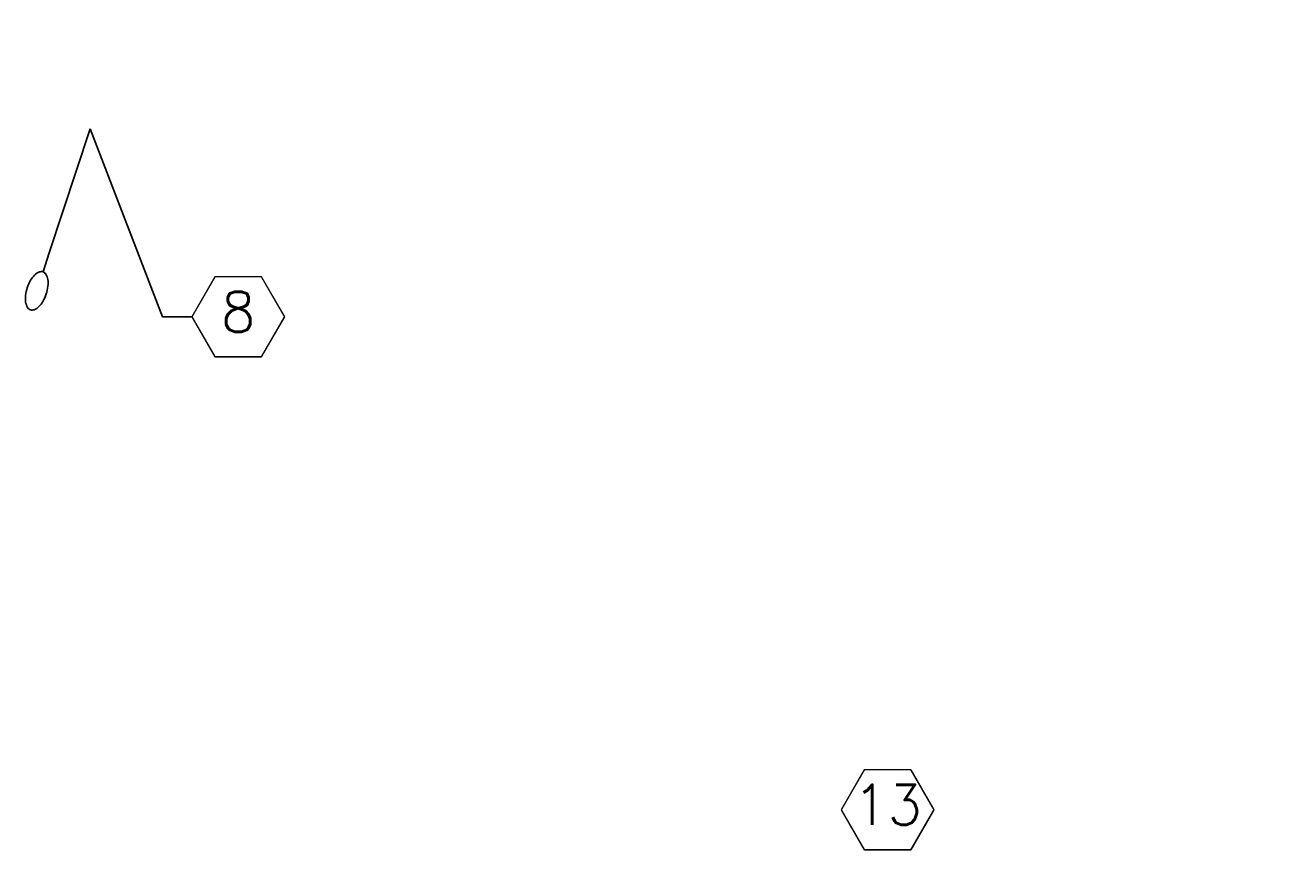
# Model space of a CAD drawing. Header units: inches. Extents: x -28650 to 25422, y -1833 to 3444.
# Tile 3 of 51: x -286 to 220, y -1833 to -1503. Entities that reach past the tile are written whole.
import ezdxf
from ezdxf import colors
from ezdxf.entities.mleader import LeaderData, LeaderLine
from ezdxf.enums import TextEntityAlignment as Align
from ezdxf.math import Vec2, Vec3

# ---------------------------------------------------------------- set-up
doc = ezdxf.new("R2010")
doc.units = ezdxf.units.IN
doc.header["$MEASUREMENT"] = 0
doc.layers.add('E-ANNO-KEYN', color=2, linetype='Continuous', lineweight=25)
doc.styles.add('Annotative', font='romans.shx', dxfattribs={"width": 0.8})
doc.styles.get("Standard").update_dxf_attribs({"font": 'romans.shx', "width": 0.8})

# ---------------------------------------------------------------- blocks, each defined once
blk = doc.blocks.new('_TagHexagon')
at = {"color": 0, "linetype": 'ByBlock', "transparency": 16777216}
blk.add_lwpolyline([(-0.1443, 0), (-0.0722, 0.125), (0.0722, 0.125), (0.1443, 0), (0.0722, -0.125), (-0.0722, -0.125)], close=True, dxfattribs=at)
at = {"transparency": 16777216}
blk.add_wipeout([(-0.071, 0.123), (0.071, 0.123), (0.1421, 0), (0.071, -0.123), (-0.071, -0.123), (-0.1421, 0)], dxfattribs=at)
at = {"color": 0, "transparency": 16777216, "style": 'Annotative'}
blk.add_attdef('TAGNUMBER', text='', height=0.125, dxfattribs=at).set_placement((0, -0.0469), align=Align.CENTER)
blk = doc.blocks.new('Loop_2')
at = {"color": 1}
blk.add_line((-0.5, 0), (-1, 0), dxfattribs=at)
blk.add_lwpolyline([(0, 0.249, 0.050817), (-0.202, 0.228, 0.064661), (-0.354, 0.176, 0.10407), (-0.47, 0.084, 0.175425), (-0.5, 0, 0.175425), (-0.47, -0.084, 0.10407), (-0.354, -0.176, 0.064661), (-0.202, -0.228, 0.050817), (0, -0.249, 0.050817), (0.202, -0.228, 0.064661), (0.354, -0.176, 0.10407), (0.47, -0.084, 0.175425), (0.5, 0, 0.175425), (0.47, 0.084, 0.10407), (0.354, 0.176, 0.064661), (0.202, 0.228, 0.050817)], format="xyb", close=True, dxfattribs=at)

msp = doc.modelspace()

# ---------------------------------------------------------------- leaders
at = {"layer": 'E-ANNO-KEYN', "lineweight": -3}
ml = msp.add_multileader_block('Standard', dxfattribs=at)
ml.set_content('_TagHexagon', color=256, scale=128)
ml.set_attribute('TAGNUMBER', '1', width=0)
ml.set_leader_properties(color=1, linetype='ByLayer', lineweight=-1)
ml.build(insert=Vec2(0, 0))
ml.multileader.update_dxf_attribs({"text_right_attachment_type": 3, "dogleg_length": 0.36, "arrow_head_size": 16, "scale": 128})
ctx = ml.context
ctx.base_point, ctx.scale, ctx.char_height, ctx.arrow_head_size, ctx.landing_gap_size, ctx.plane_origin = Vec3(1731.98606, -1779.53301), 128, 0.18, 16, 0.09, Vec3(1730.96067, -1781.73731)
ctx.right_attachment = 3
notes = []
notes.append((ctx, [(0, (0, 0, 0), (0, 0), (1, 0), 1, [])]))
ctx.block.insert = Vec3(1750.46127, -1779.53301)
ml = msp.add_multileader_block('Standard', dxfattribs=at)
ml.set_content('_TagHexagon', color=256, scale=128)
ml.set_attribute('TAGNUMBER', '13', width=0)
ml.set_leader_properties(color=1, linetype='ByLayer', lineweight=-1)
ml.build(insert=Vec2(0, 0))
ml.multileader.update_dxf_attribs({"text_right_attachment_type": 3, "dogleg_length": 0.36, "arrow_head_size": 16, "scale": 128})
ctx = ml.context
ctx.base_point, ctx.scale, ctx.char_height, ctx.arrow_head_size, ctx.landing_gap_size, ctx.plane_origin = Vec3(40.45922, -1817.22047), 128, 0.18, 16, 0.09, Vec3(39.43383, -1819.42477)
ctx.right_attachment = 3
notes.append((ctx, [(0, (0, 0, 0), (0, 0), (1, 0), 1, [])]))
ctx.block.insert = Vec3(58.93442, -1817.22047)
ml = msp.add_multileader_block('Standard', dxfattribs=at)
ml.set_content('_TagHexagon', color=256, scale=128)
ml.set_attribute('TAGNUMBER', '8', width=0)
ml.set_leader_properties(color=1)
ml.set_arrow_properties(name='Loop_2')
ml.build(insert=Vec2(0, 0))
ml.multileader.update_dxf_attribs({"text_right_attachment_type": 6, "dogleg_length": 0.36, "arrow_head_size": 16, "scale": 128})
ctx = ml.context
ctx.base_point, ctx.scale, ctx.char_height, ctx.arrow_head_size, ctx.landing_gap_size, ctx.plane_origin = Vec3(-219.46638, -1619.81572), 128, 0.18, 16, 0.09, Vec3(-239.61653, -1637.77002)
ctx.right_attachment = 6
notes.append((ctx, [(1, (1, 1, 0), (-231.26355, -1619.81572), (1, 0), 11.79717, [(0, [(-281.6468, -1609.45659), (-260.21136, -1544.58445)], 0, [])])]))
ctx.block.insert = Vec3(-200.99117, -1619.81572)
for ctx, leaders in notes:
    for number, flags, end, landing, length, lines in leaders:
        leader = LeaderData()
        leader.index, (leader.has_last_leader_line, leader.has_dogleg_vector, leader.attachment_direction) = number, flags
        leader.last_leader_point, leader.dogleg_vector, leader.dogleg_length = Vec3(end), Vec3(landing), length
        for number, points, colour, breaks in lines:
            line = LeaderLine()
            line.index, line.vertices, line.color, line.breaks = number, Vec3.list(points), colors.encode_raw_color(colour), breaks
            leader.lines.append(line)
        ctx.leaders.append(leader)

doc.saveas('drawing.dxf')
